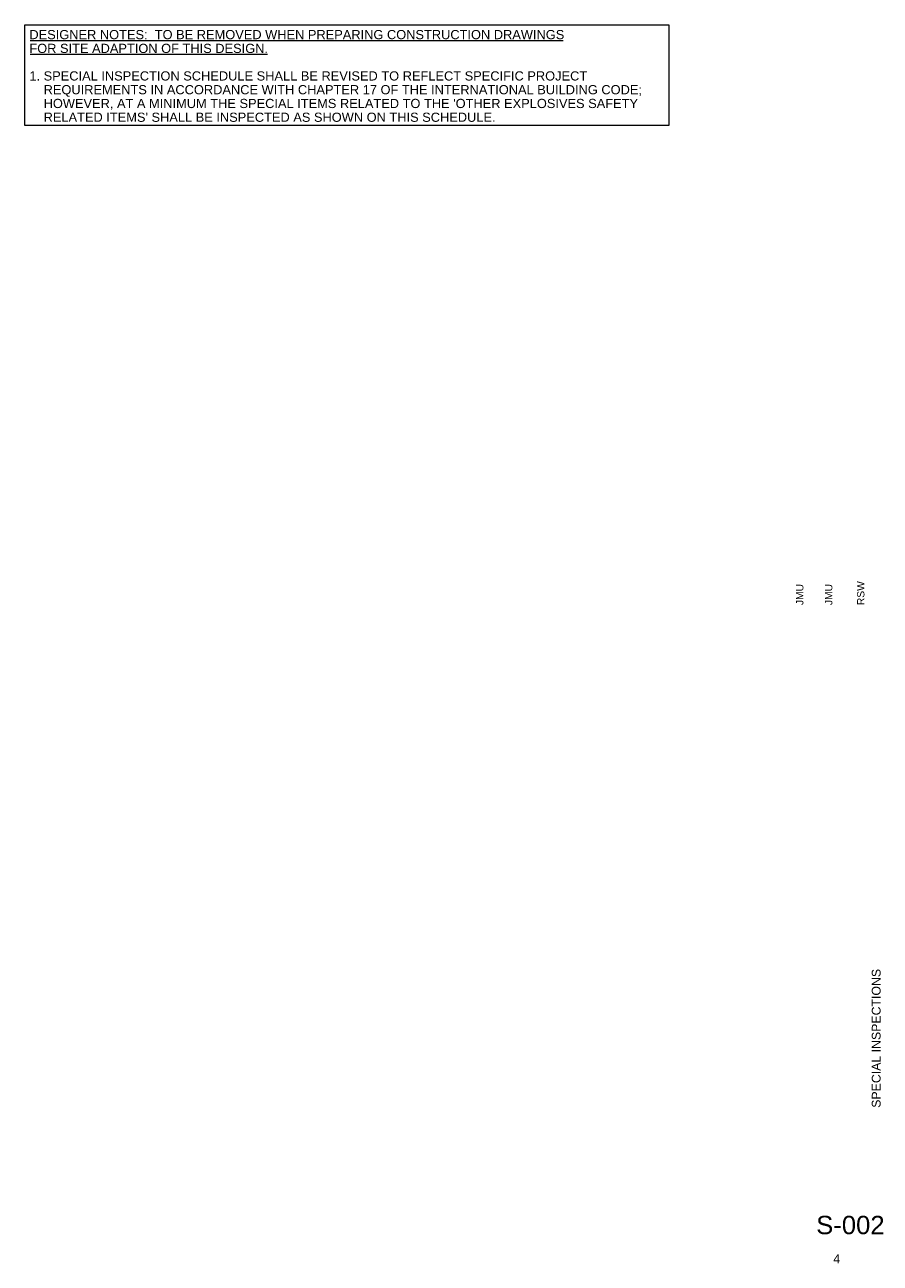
# Paper-space layout 'Layout1' of a CAD drawing. Header units: inches. Extents: x 20.6 to 32.3, y 1.7 to 18.5.
import ezdxf
from ezdxf.enums import TextEntityAlignment as Align

# ---------------------------------------------------------------- set-up
doc = ezdxf.new("R2010")
doc.units = ezdxf.units.IN
doc.header["$MEASUREMENT"] = 0
doc.layers.add('G-ANNO-TEXT', color=7, linetype='Continuous', lineweight=0)
doc.layers.add('G-ANNO-TTLB', color=4, linetype='Continuous', lineweight=40)
doc.styles.add('Style-Arial', font='arial.ttf')
doc.styles.add('Title Block - General', font='arial.ttf', dxfattribs={"height": 0.12})
doc.styles.add('Title Block - Project Info', font='arial.ttf', dxfattribs={"height": 0.12})
doc.styles.add('Title Block - Small', font='arial.ttf', dxfattribs={"height": 0.1})

psp = doc.layouts.get("Layout1")

# ---------------------------------------------------------------- linework, layer by layer
at = {"layer": 'G-ANNO-TEXT', "color": 7, "linetype": 'Continuous', "lineweight": 0}
for p, q in [((20.703, 18.309), (27.966, 18.309)), ((20.703, 18.121), (23.937, 18.121))]:
    psp.add_line(p, q, dxfattribs=at)
at = {"layer": 'G-ANNO-TEXT', "color": 7, "linetype": 'Continuous', "lineweight": 0, "flags": 128}
psp.add_lwpolyline([(20.631, 18.522), (29.405, 18.522), (29.405, 17.152), (20.631, 17.152), (20.631, 18.522)], close=True, dxfattribs=at)

# ---------------------------------------------------------------- texts
at = {"layer": 'G-ANNO-TEXT', "insert": (20.694, 18.451), "char_height": 0.125, "attachment_point": 1, "line_spacing_factor": 0.9, "style": 'Style-Arial'}
psp.add_mtext("DESIGNER NOTES:  TO BE REMOVED WHEN PREPARING CONSTRUCTION DRAWINGS \\PFOR SITE ADAPTION OF THIS DESIGN.\\P\\P1. SPECIAL INSPECTION SCHEDULE SHALL BE REVISED TO REFLECT SPECIFIC PROJECT\\P    REQUIREMENTS IN ACCORDANCE WITH CHAPTER 17 OF THE INTERNATIONAL BUILDING CODE;\\P    HOWEVER, AT A MINIMUM THE SPECIAL ITEMS RELATED TO THE 'OTHER EXPLOSIVES SAFETY\\P    RELATED ITEMS' SHALL BE INSPECTED AS SHOWN ON THIS SCHEDULE.\\P     \\P\\P\\P", dxfattribs=at)
at = {"layer": 'G-ANNO-TTLB', "color": 2, "linetype": 'Continuous', "lineweight": 13, "style": 'Title Block - Small'}
for s, p in [('JMU', (31.136, 10.62)), ('JMU', (31.53, 10.62)), ('RSW', (31.967, 10.62))]:
    psp.add_text(s, height=0.1, rotation=90, dxfattribs=at).set_placement(p, align=Align.TOP_LEFT)
at = {"layer": 'G-ANNO-TTLB', "color": 3, "linetype": 'Continuous', "lineweight": 30, "style": 'Title Block - General'}
for s, height, p in [('S-002', 0.25, (31.41, 2.304)), ('4', 0.12, (31.643, 1.779))]:
    psp.add_text(s, height=height, dxfattribs=at).set_placement(p, align=Align.TOP_LEFT)
at = {"layer": 'G-ANNO-TTLB', "color": 2, "linetype": 'Continuous', "lineweight": 13, "insert": (32.228, 4.721), "char_height": 0.12, "attachment_point": 5, "rotation": 90, "line_spacing_factor": 0.9, "style": 'Title Block - Project Info'}
psp.add_mtext('SPECIAL INSPECTIONS', dxfattribs=at)

doc.saveas('drawing.dxf')
